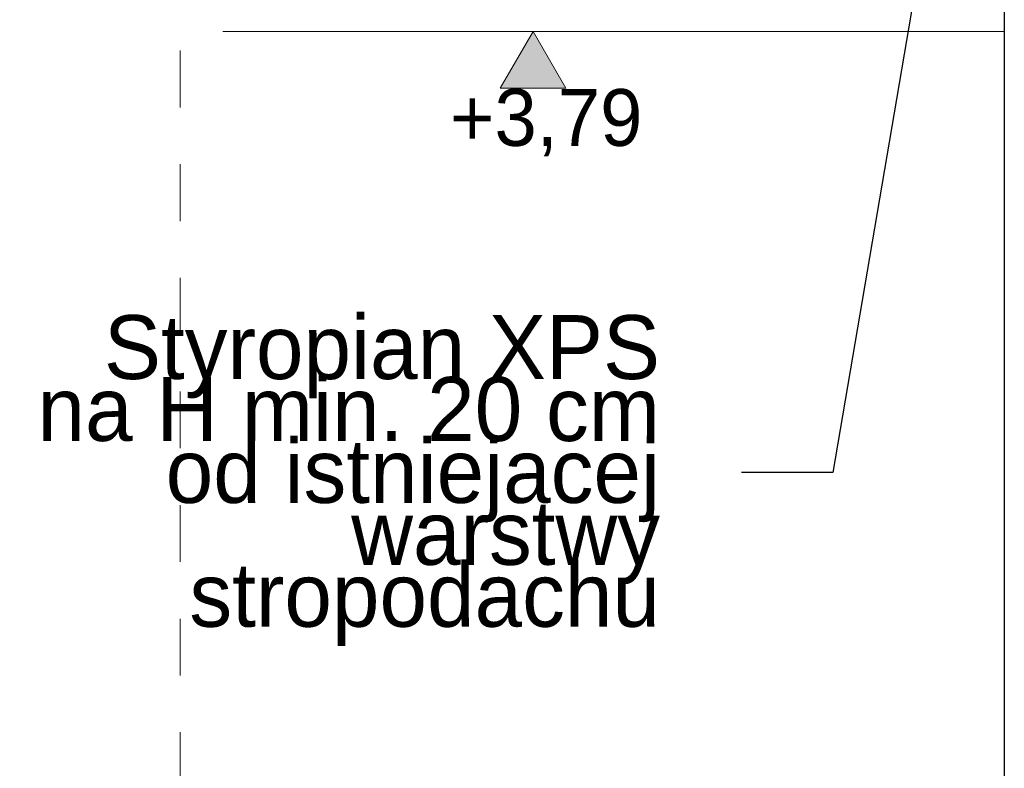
# Model space of a CAD drawing. Extents: x -547885 to -186295, y -25370 to 156194.
# Tile 94 of 256: x -491720 to -488948, y -10615 to -8506. Entities that reach past the tile are written whole.
import ezdxf

# ---------------------------------------------------------------- set-up
doc = ezdxf.new("R2010")
doc.units = 0
doc.header["$MEASUREMENT"] = 0
doc.linetypes.add('Przerywana', pattern=[320, 160, -160])
for name, color, linetype, lineweight in [('Arch stropy_Nr_Pióra__5', 7, 'Continuous', 13), ('INWENT OPISY_Nr_Pióra__21', 7, 'Continuous', 9), ('INWENT WYMIARY_Nr_Pióra__21', 7, 'Continuous', 9), ('INWENT.ŚCIANY_Nr_Pióra__1', 7, 'Continuous', 25)]:
    doc.layers.add(name, color=color, linetype=linetype, lineweight=lineweight)
doc.layers.add('INWENT WYMIARY', color=7, linetype='Continuous')
doc.styles.add('GENERATED_STYLE_2', font='txt')
doc.styles.add('GENERATED_STYLE_5', font='txt')
doc.dimstyles.new('GENERATED_STYLE__14', dxfattribs={"dimtxt": 0.18, "dimasz": 182.4, "dimexe": 0.18, "dimexo": 0.0625, "dimgap": 0.09, "dimtad": 0, "dimtih": 1, "dimtoh": 1, "dimdec": 4, "dimzin": 0, "dimdsep": 46, "dimcen": 0.09, "dimadec": 0, "dimazin": 0, "dimtfac": 1, "dimtdec": 4, "dimtmove": 0, "dimatfit": 3, "dimldrblk": 'ARROWHEAD_5', "dimfxl": 0, "dimtolj": 1, "dimtzin": 0, "dimarcsym": 0})

# ---------------------------------------------------------------- blocks, each defined once
blk = doc.blocks.new('Wymiary_40', base_point=(-490275, -8539.6))
at = {"layer": 'INWENT WYMIARY_Nr_Pióra__21', "linetype": 'Continuous'}
blk.add_hatch(color=256, dxfattribs=at).paths.add_polyline_path([(-490275, -8539.6), (-490367.8, -8699.6), (-490182.2, -8699.6)], flags=0)
for p, q in [((-490275, -8539.6), (-490395, -8539.6)), ((-490275, -8539.6), (-490367.8, -8699.6)), ((-490275, -8539.6), (-490155, -8539.6)), ((-490182.2, -8699.6), (-490275, -8539.6)), ((-490367.8, -8699.6), (-490182.2, -8699.6))]:
    blk.add_line(p, q, dxfattribs=at)
at = {"layer": 'INWENT WYMIARY_Nr_Pióra__21', "insert": (-490508.4, -8891.6), "char_height": 160, "attachment_point": 7, "style": 'GENERATED_STYLE_2'}
blk.add_mtext('{+3,79}', dxfattribs=at)
blk = doc.blocks.new('ARROWHEAD_5')
at = {"color": 0, "linetype": 'Continuous', "lineweight": 0}
blk.add_line((0, 0), (-1, 0), dxfattribs=at)
blk.add_solid([(-1, 0.2679), (0, 0), (-1, -0.2679), (-1, 0.2679)], dxfattribs=at)

msp = doc.modelspace()

# ---------------------------------------------------------------- linework, layer by layer
at = {"layer": 'Arch stropy_Nr_Pióra__5', "linetype": 'Continuous'}
msp.add_line((-491148.3, -8539.6), (-488948.3, -8539.6), dxfattribs=at)
at = {"layer": 'INWENT OPISY_Nr_Pióra__21', "linetype": 'Przerywana'}
msp.add_line((-491268.3, -12913.5), (-491268.3, -7489.6), dxfattribs=at)
at = {"layer": 'INWENT.ŚCIANY_Nr_Pióra__1', "linetype": 'Continuous'}
msp.add_line((-488948.3, -8129.6), (-488948.3, -12329.6), dxfattribs=at)

# ---------------------------------------------------------------- block references
at = {"layer": 'INWENT WYMIARY', "linetype": 'Continuous'}
msp.add_blockref('Wymiary_40', (-490275, -8539.6), dxfattribs=at)

# ---------------------------------------------------------------- texts
at = {"layer": 'INWENT OPISY_Nr_Pióra__21', "linetype": 'Continuous', "insert": (-489917.5, -9804.5), "char_height": 180, "width": 2068.52, "attachment_point": 6, "line_spacing_factor": 0.581259, "style": 'GENERATED_STYLE_5'}
msp.add_mtext('{Styropian XPS\\Pna H min. 20 cm\\Pod istniejacej warstwy \\Pstropodachu}', dxfattribs=at)

# ---------------------------------------------------------------- leaders
at = {"layer": 'INWENT OPISY_Nr_Pióra__21', "linetype": 'Continuous', "annotation_type": 0, "has_hookline": 1, "hookline_direction": 1, "text_width": 1911.4}
msp.add_leader([(-489023.3, -7389.6), (-489431.4, -9781.9), (-489688.4, -9781.9)], dimstyle='GENERATED_STYLE__14', dxfattribs=at)

doc.saveas('drawing.dxf')
